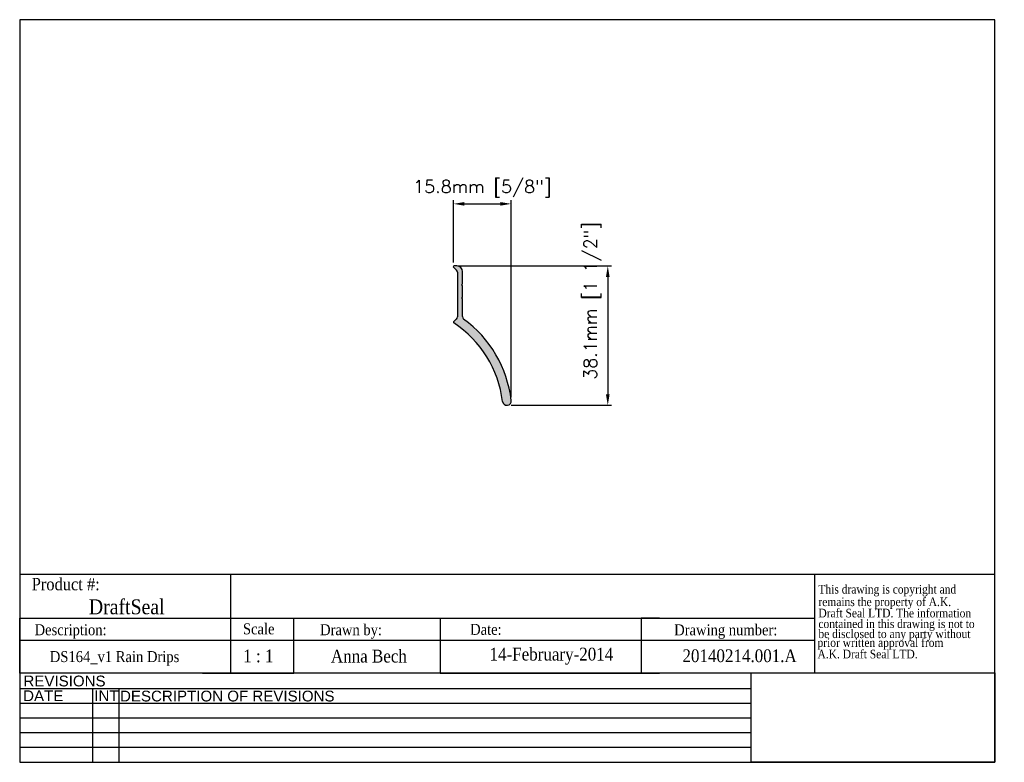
# Model space of a CAD drawing. Header units: millimetres. Extents: x 2362 to 2631, y 15 to 219.
import ezdxf
from ezdxf.enums import TextEntityAlignment as Align

# ---------------------------------------------------------------- set-up
doc = ezdxf.new("R2010")
doc.units = ezdxf.units.MM
doc.header["$MEASUREMENT"] = 0
doc.layers.add('AM_5', color=3, linetype='Continuous', lineweight=25)
doc.layers.add('BORDER', color=7, linetype='Continuous', lineweight=25)
doc.layers.add('FRAME', color=7, linetype='Continuous')
doc.styles.add('DS GROUP', font='arial.ttf')
doc.styles.get("Standard").update_dxf_attribs({"font": 'ROMANS.SHX'})
doc.styles.add('TAG', font='GARA.TTF')
doc.dimstyles.new('AM_ISO$0', dxfattribs={"dimtxt": 1.5, "dimasz": 1.5, "dimexe": 1, "dimexo": 1, "dimgap": 1.5, "dimtad": 1, "dimdec": 0, "dimdsep": 46, "dimtxsty": 'Standard', "dimcen": 0, "dimclrd": 256, "dimclre": 256, "dimclrt": 2, "dimadec": 0, "dimazin": 2, "dimtp": 0.1, "dimtm": 0.1, "dimtfac": 0.71, "dimtdec": 0, "dimtmove": 0, "dimatfit": 3, "dimfxl": 1, "dimlwd": -1, "dimlwe": -1, "dimarcsym": 1})
picture_1 = doc.add_image_def('image1.bmp', size_in_pixel=(901, 331))

# ---------------------------------------------------------------- blocks, each defined once
blk = doc.blocks.new('A$C08671A0E')
at = {"layer": 'FRAME', "style": 'TAG'}
for s, p in [('This drawing is copyright and', (14.8, -52.3)), ('remains the property of A.K.', (14.8, -101.5)), ('Draft Seal LTD. The information', (14.8, -145.7)), ('contained in this drawing is not to  ', (14.8, -187.4)), ('be disclosed to any party without ', (14.8, -226.7)), (' prior written approval from', (0, -261.2)), (' A.K. Draft Seal LTD.', (0, -306.1))]:
    blk.add_text(s, height=33.819, dxfattribs=at).set_placement(p)
blk = doc.blocks.new('*D465')
at = {"layer": 'AM_5', "linetype": 'ByBlock', "transparency": 16777216}
for p, q in [((2480.71, 152.03), (2480.71, 169.11)), ((2483.71, 168.11), (2493.52, 168.11)), ((2496.52, 115.21), (2496.52, 169.11))]:
    blk.add_line(p, q, dxfattribs=at)
at = {"layer": 'AM_5', "transparency": 16777216}
for points in [[(2483.71, 168.61), (2483.71, 167.61), (2480.71, 168.11)], [(2493.52, 168.61), (2493.52, 167.61), (2496.52, 168.11)]]:
    blk.add_solid(points, dxfattribs=at)
at = {"layer": 'Defpoints', "color": 0, "transparency": 16777216}
for p in [(2496.52, 168.11), (2480.71, 151.03), (2496.52, 114.21)]:
    blk.add_point(p, dxfattribs=at)
at = {"layer": 'AM_5', "color": 7, "transparency": 16777216, "insert": (2488.62, 172.27), "char_height": 3.5, "attachment_point": 5}
blk.add_mtext('15.8mm [5/8"]', dxfattribs=at)
blk = doc.blocks.new('*D466')
at = {"layer": 'AM_5', "linetype": 'ByBlock', "transparency": 16777216}
for p, q in [((2481.89, 151.11), (2523.92, 151.11)), ((2522.92, 148.11), (2522.92, 116.01)), ((2496.46, 113.01), (2523.92, 113.01))]:
    blk.add_line(p, q, dxfattribs=at)
at = {"layer": 'AM_5', "transparency": 16777216}
for points in [[(2522.42, 148.11), (2523.42, 148.11), (2522.92, 151.11)], [(2522.42, 116.01), (2523.42, 116.01), (2522.92, 113.01)]]:
    blk.add_solid(points, dxfattribs=at)
at = {"layer": 'Defpoints', "color": 0, "transparency": 16777216}
for p in [(2480.89, 151.11), (2495.46, 113.01), (2522.92, 113.01)]:
    blk.add_point(p, dxfattribs=at)
at = {"layer": 'AM_5', "color": 7, "transparency": 16777216, "insert": (2518.75, 141.59), "char_height": 3.5, "attachment_point": 5, "rotation": 90}
blk.add_mtext('38.1mm [1 1/2"]', dxfattribs=at)

msp = doc.modelspace()

# ---------------------------------------------------------------- hatches: boundary and pattern name
msp.add_hatch(color=256).paths.add_polyline_path([(2494.12, 114.06, 1), (2496.52, 114.35, 0.207911), (2483.5, 136.6, -0.239237), (2483.17, 137.25), (2483.17, 142.08), (2482.92, 142.33), (2483.17, 142.58), (2483.17, 145.72), (2482.92, 145.97), (2483.17, 146.22), (2483.17, 149.61, 0.414214), (2481.67, 151.11), (2480.89, 151.11, 0.414214), (2480.64, 150.86), (2481.54, 149.95, -0.198912), (2481.78, 149.39), (2481.78, 137.17, -0.198912), (2481.54, 136.61), (2480.82, 135.88, 0.415017), (2480.82, 135.53, -0.22127)])

# ---------------------------------------------------------------- linework, layer by layer
for p, q in [((2480.64, 150.86), (2481.54, 149.95)), ((2481.67, 151.11), (2480.89, 151.11)), ((2481.78, 149.39), (2481.78, 137.17)), ((2483.17, 146.22), (2483.17, 149.61)), ((2482.92, 145.97), (2483.17, 146.22)), ((2483.17, 145.72), (2482.92, 145.97)), ((2483.17, 142.58), (2483.17, 145.72)), ((2482.92, 142.33), (2483.17, 142.58)), ((2483.17, 142.08), (2482.92, 142.33)), ((2483.17, 137.25), (2483.17, 142.08)), ((2481.54, 136.61), (2480.82, 135.88)), ((2362.06, 66.79), (2579.51, 66.79)), ((2419.68, 66.79), (2419.68, 54.73)), ((2579.51, 66.79), (2579.51, 39.73)), ((2362.06, 39.73), (2362.06, 54.73)), ((2362.06, 54.73), (2579.51, 54.73)), ((2362.06, 54.73), (2362.06, 49.73)), ((2362.06, 54.73), (2362.06, 48.73)), ((2362.06, 54.73), (2412.06, 54.73)), ((2419.68, 54.73), (2419.68, 39.73)), ((2437.06, 39.73), (2437.06, 54.73)), ((2437.06, 54.73), (2477.06, 54.73)), ((2477.06, 54.73), (2477.06, 39.73)), ((2537.06, 54.73), (2532.06, 54.73)), ((2532.06, 54.73), (2532.06, 39.73)), ((2362.06, 48.73), (2362.06, 50.23)), ((2362.06, 48.73), (2579.51, 48.73)), ((2362.06, 39.73), (2362.06, 42.73)), ((2412.06, 39.73), (2437.06, 39.73)), ((2477.06, 39.73), (2537.06, 39.73))]:
    msp.add_line(p, q)
for centre, radius, start, end in [((2480.89, 150.86), 0.25, 90, 180), ((2481.67, 149.61), 1.5, 360, 90), ((2480.98, 149.39), 0.8, 0, 45), ((2480.99, 135.71), 0.25, 135, 225.1572), ((2464.4, 110.5), 29.93, 6.8372, 56.7444), ((2480.98, 137.17), 0.8, 315, 0), ((2483.97, 137.25), 0.8, 180, 233.8176), ((2464.4, 110.5), 32.34, 6.8372, 53.8176), ((2495.32, 114.21), 1.21, 186.8372, 6.8372)]:
    msp.add_arc(centre, radius, start, end)
at = {"layer": 'BORDER'}
for p, q in [((2362.06, 218.5), (2362.06, 15.3)), ((2628.76, 218.5), (2362.06, 218.5)), ((2628.76, 15.3), (2628.76, 218.5)), ((2579.51, 66.79), (2628.76, 66.79)), ((2628.76, 39.73), (2362.06, 39.73)), ((2562.14, 35.42), (2362.06, 35.42)), ((2381.93, 35.42), (2381.93, 15.3)), ((2389.14, 35.42), (2389.14, 15.3)), ((2562.14, 31.4), (2362.06, 31.4)), ((2562.14, 27.37), (2362.06, 27.37)), ((2562.14, 23.35), (2362.06, 23.35)), ((2562.14, 19.33), (2362.06, 19.33)), ((2362.06, 15.3), (2628.76, 15.3))]:
    msp.add_line(p, q, dxfattribs=at)
at = {"layer": 'FRAME', "color": 1}
for q in [(2562.14, 39.74), (2562.14, 39.73)]:
    msp.add_line((2562.14, 15.3), q, dxfattribs=at)

# ---------------------------------------------------------------- block references
at = {"xscale": 0.06987750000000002, "yscale": 0.06987750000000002, "zscale": 0.06987750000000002}
msp.add_blockref('A$C08671A0E', (2579.51, 65.14), dxfattribs=at)

# ---------------------------------------------------------------- texts
at = {"layer": 'BORDER', "attachment_point": 2, "style": 'DS GROUP'}
for s, width, insert, char_height in [('REVISIONS', 20.3868, (2374.32, 39.03), 2.953), ('DATE', 20.3868, (2368.5, 34.99), 2.953), ('INT', 20.3868, (2385.79, 34.99), 2.953), ('DESCRIPTION OF REVISIONS', 103.8609, (2418.84, 34.91), 2.9531)]:
    msp.add_mtext_dynamic_manual_height_columns(s, width=width, gutter_width=7.5, heights=[0], dxfattribs=dict(at, insert=insert, char_height=char_height))
at = {"layer": 'FRAME', "style": 'TAG'}
for s, height, p in [('Product #:', 3.382, (2374.65, 64.13)), ('DraftSeal', 4.069, (2391.34, 57.98)), ('Description:', 3, (2375.98, 51.11)), ('Drawn by:', 3, (2452.69, 51.18)), ('Date:', 3, (2489.58, 51.66)), ('Drawing number:', 3, (2555.2, 51.15)), ('1 : 1', 3.5, (2427.35, 44.39)), ('Anna Bech', 3.5, (2457.58, 44.44)), ('14-February-2014', 3.5, (2507.5, 44.44)), ('20140214.001.A', 3.5, (2558.98, 44.45))]:
    msp.add_text(s, height=height, dxfattribs=at).set_placement(p, align=Align.MIDDLE)
msp.add_text('Scale', height=3, dxfattribs=at).set_placement((2423.13, 50.32))
msp.add_text('DS164_v1 Rain Drips', height=3, dxfattribs=at).set_placement((2388.01, 42.73), align=Align.CENTER)

# ---------------------------------------------------------------- dimensions: what is measured, and where the dimension line sits
at = {"layer": 'AM_5'}
dim = msp.add_linear_dim(base=(2496.52, 168.11), p1=(2480.71, 151.03), p2=(2496.52, 114.21), dimstyle='AM_ISO$0', override={"dimtxt": 3.5, "dimasz": 3, "dimdec": 1, "dimpost": '<>mm', "dimclrt": 7}, dxfattribs=at)
dim.commit()
dim.dimension.update_dxf_attribs({"geometry": '*D465', "text_midpoint": (2488.62, 168.11), "dimtype": 160})
dim = msp.add_linear_dim(base=(2522.92, 113.01), p1=(2480.89, 151.11), p2=(2495.46, 113.01), angle=90, dimstyle='AM_ISO$0', override={"dimtxt": 3.5, "dimasz": 3, "dimdec": 1, "dimpost": '<>mm', "dimclrt": 7}, dxfattribs=at)
dim.commit()
dim.dimension.update_dxf_attribs({"geometry": '*D466', "text_midpoint": (2522.92, 141.59), "dimtype": 160})

# ---------------------------------------------------------------- pictures from other files: only their frames are drawn
image = msp.add_image(picture_1, insert=(2562.14, 15.3), size_in_units=(66.62, 24.47))
image.dxf.flags = 7

doc.saveas('drawing.dxf')
